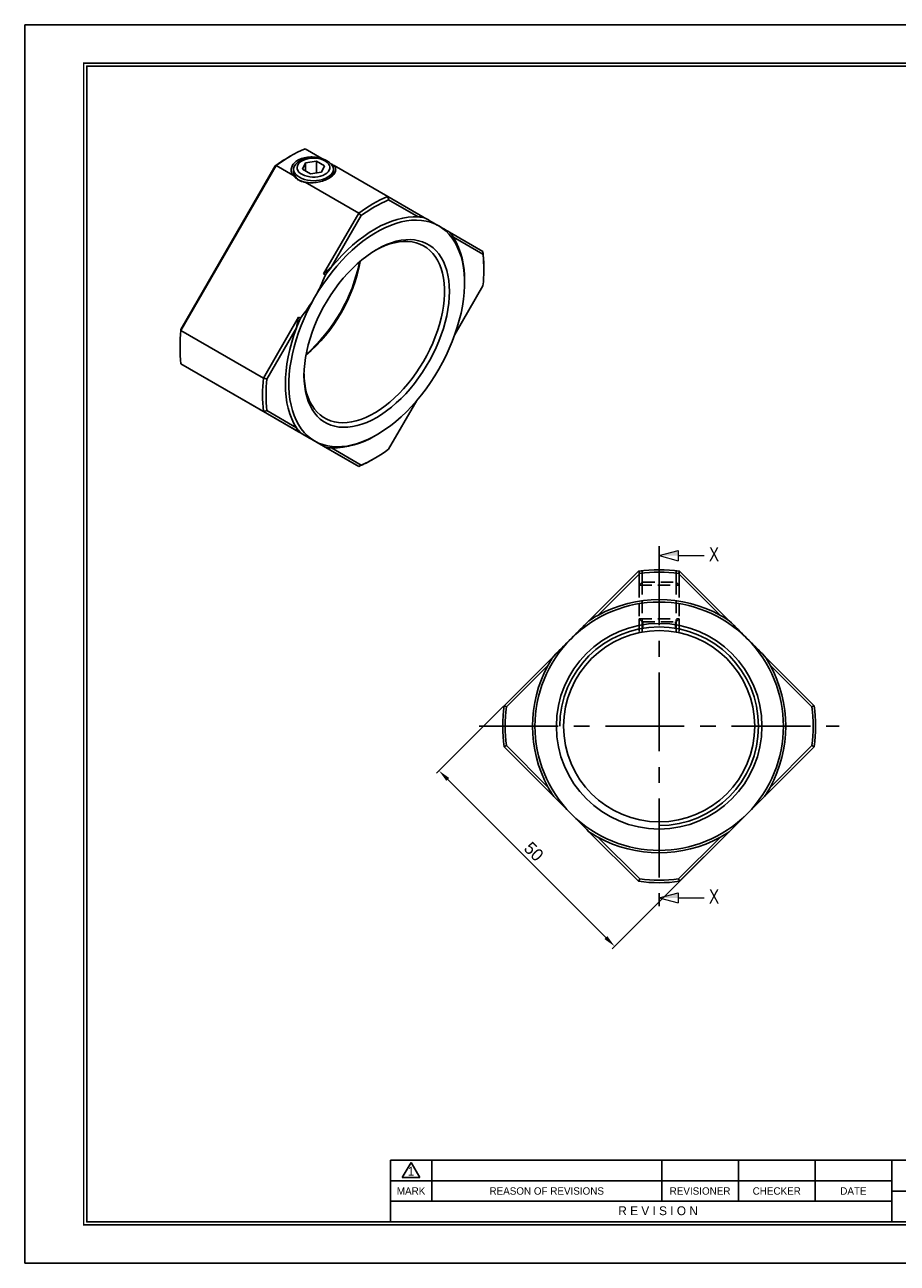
# Model space of a CAD drawing. Header units: millimetres. Extents: x 0 to 353, y 0 to 249.
# Tile 1 of 2: x 0 to 176, y 0 to 249. Entities that reach past the tile are written whole.
import ezdxf
from ezdxf.enums import TextEntityAlignment as Align

# ---------------------------------------------------------------- set-up
doc = ezdxf.new("R2010")
doc.units = ezdxf.units.MM
doc.linetypes.add('CENTER', pattern=[50.8, 31.75, -6.35, 6.35, -6.35])
doc.linetypes.add('DASHED', pattern=[0.75, 0.5, -0.25])
doc.layers.get('0').update_dxf_attribs({"linetype": 'CONTINUOUS'})
doc.layers.get('DEFPOINTS').update_dxf_attribs({"linetype": 'CONTINUOUS'})
for name, color, linetype in [('center', 1, 'CENTER'), ('hidden', 2, 'DASHED'), ('L1', 7, 'CONTINUOUS'), ('OUTLINE', 7, 'CONTINUOUS')]:
    doc.layers.add(name, color=color, linetype=linetype)
doc.dimstyles.get("Standard").update_dxf_attribs({"dimtxt": 2.5, "dimasz": 2.5, "dimexe": 0.7, "dimexo": 0, "dimgap": 0.7, "dimtad": 1, "dimdec": 3, "dimzin": 11, "dimdsep": 46, "dimtxsty": 'Standard', "dimcen": 0, "dimclrd": 5, "dimclre": 5, "dimclrt": 3, "dimadec": 0, "dimazin": 0, "dimtfac": 0.6, "dimtdec": 3, "dimtmove": 0, "dimatfit": 3, "dimfxl": 0, "dimtolj": 1, "dimtzin": 11, "dimarcsym": 0})

# ---------------------------------------------------------------- blocks, each defined once
blk = doc.blocks.new('표제란')
at = {"layer": 'L1', "color": 0}
for p, q in [((297, 210), (0, 210)), ((0, 210), (0, 0)), ((0, 0), (297, 0))]:
    blk.add_line(p, q, dxfattribs=at)
at = {"layer": 'L1'}
for p, q in [((160, 17.5), (62, 17.5)), ((62, 17.5), (62, 7)), ((64, 14.51), (65.5, 17.1)), ((65.5, 17.1), (67, 14.51)), ((69, 17.5), (69, 10.5)), ((108, 17.5), (108, 10.5)), ((121, 17.5), (121, 10.5)), ((134, 17.5), (134, 10.5)), ((147, 17.5), (147, 7)), ((147, 14), (62, 14)), ((64, 14.51), (67, 14.51)), ((147, 10.5), (62, 10.5)), ((147, 12.2), (160, 12.2))]:
    blk.add_line(p, q, dxfattribs=at)
at = {"layer": 'L1', "const_width": 0.25}
blk.add_lwpolyline([(290.5, 6.5), (290.5, 203.5), (10, 203.5), (10, 6.5)], close=True, dxfattribs=at)
at = {"layer": 'L1'}
blk.add_lwpolyline([(290, 7), (290, 203), (10.5, 203), (10.5, 7)], close=True, dxfattribs=at)
for s, height, p in [('1', 1.5, (65.5, 15.61)), ('MARK', 1.25, (65.5, 12.25)), ('REASON OF REVISIONS', 1.25, (88.5, 12.25)), ('REVISIONER', 1.25, (114.5, 12.25)), ('CHECKER', 1.25, (127.5, 12.25)), ('DATE', 1.25, (140.5, 12.25)), ('R E V I S I O N', 1.5, (107.38, 8.9))]:
    blk.add_text(s, height=height, dxfattribs=at).set_placement(p, align=Align.MIDDLE_CENTER)
for tag, p in [('필렛', (179.25, 10.9)), ('모따기', (179.25, 8.3))]:
    blk.add_attdef(tag, text='', height=1.15, dxfattribs=at).set_placement(p, align=Align.MIDDLE_LEFT)
at = {"layer": 'OUTLINE', "ltscale": 0.5}
for tag, p, height in [('TITLE', (237.17, 24.41), 2.5), ('도번', (251.18, 15.64), 2.5), ('SCALE', (253.78, 9.55), 1.2), ('DATE', (277.02, 9.51), 1.2)]:
    blk.add_attdef(tag, p, '', height=height, dxfattribs=at)
blk = doc.blocks.new('*D26')
at = {"layer": 'DEFPOINTS', "color": 0, "ltscale": 0.5}
for p in [(110.04, 125.8), (145.39, 90.44), (118.76, 63.8)]:
    blk.add_point(p, dxfattribs=at)
at = {"layer": 'OUTLINE', "color": 5, "lineweight": -2, "ltscale": 0.5}
for p, q in [((110.04, 125.8), (82.91, 98.66)), ((85.17, 97.39), (116.99, 65.57)), ((145.39, 90.44), (118.26, 63.31))]:
    blk.add_line(p, q, dxfattribs=at)
at = {"layer": 'OUTLINE', "color": 5, "ltscale": 0.5}
for points in [[(85.46, 97.69), (84.88, 97.1), (83.4, 99.16)], [(117.28, 65.87), (116.69, 65.28), (118.76, 63.8)]]:
    blk.add_solid(points, dxfattribs=at)
at = {"layer": 'OUTLINE', "color": 3, "ltscale": 0.5, "insert": (102.48, 82.88), "char_height": 2.5, "attachment_point": 5, "rotation": 314.9999}
blk.add_mtext('\\A1;50', dxfattribs=at)

msp = doc.modelspace()

# ---------------------------------------------------------------- linework, layer by layer
at = {"layer": 'center', "ltscale": 0.5}
for p, q in [((127.7163, 144.3433), (127.7163, 71.8933)), ((91.4913, 108.1183), (163.9413, 108.1183))]:
    msp.add_line(p, q, dxfattribs=at)
at = {"layer": 'hidden', "color": 5, "ltscale": 5}
for p, q in [((123.7163, 136.5183), (123.7163, 139.3504)), ((131.7163, 136.5183), (131.7163, 139.3504)), ((123.7163, 129.7183), (123.7163, 126.9481)), ((131.7163, 129.7183), (131.7163, 126.9481))]:
    msp.add_line(p, q, dxfattribs=at)
at = {"layer": 'hidden', "ltscale": 5}
for p, q in [((124.3163, 137.1183), (124.3163, 139.425)), ((131.1163, 137.1183), (131.1163, 139.425)), ((124.3163, 137.1183), (123.7163, 136.5183)), ((123.7163, 136.5183), (131.7163, 136.5183)), ((123.7163, 136.5183), (123.7163, 129.7183)), ((124.3163, 137.1183), (131.1163, 137.1183)), ((124.3163, 137.1183), (124.3163, 129.1183)), ((131.1163, 137.1183), (131.7163, 136.5183)), ((131.1163, 137.1183), (131.1163, 129.1183)), ((131.7163, 136.5183), (131.7163, 129.7183)), ((123.7163, 129.7183), (124.3163, 129.1183)), ((123.7163, 129.7183), (131.7163, 129.7183)), ((131.1163, 129.1183), (131.7163, 129.7183)), ((124.3163, 129.1183), (124.3163, 127.0656)), ((124.3163, 129.1183), (131.1163, 129.1183)), ((124.4163, 129.1183), (124.4163, 127.8441)), ((131.0163, 129.1183), (131.0163, 127.8441)), ((131.1163, 129.1183), (131.1163, 127.0656))]:
    msp.add_line(p, q, dxfattribs=at)
at = {"layer": 'OUTLINE'}
for p, q in [((53.5244, 222.9143), (53.171, 222.7102)), ((56.4462, 224.3793), (59.7928, 222.4474)), ((31.4278, 188.0248), (50.4212, 220.9223)), ((50.61, 221.0101), (31.4462, 187.8175)), ((53.9568, 219.078), (50.61, 221.0101)), ((54.1243, 220.2642), (54.1243, 219.6382)), ((55.8936, 220.2447), (56.4913, 221.5324)), ((57.5265, 219.3019), (55.8936, 220.2447)), ((56.4913, 221.5324), (58.722, 221.8775)), ((56.4913, 219.8996), (56.4913, 221.5324)), ((59.7573, 219.647), (57.5265, 219.3019)), ((58.722, 221.8775), (60.355, 220.9348)), ((58.722, 221.8775), (58.722, 219.4869)), ((60.355, 220.9348), (59.7573, 219.647)), ((62.1243, 219.6605), (62.1243, 220.2642)), ((62.2932, 221.0039), (73.0632, 214.7865)), ((56.3064, 217.6653), (55.9815, 217.7567)), ((67.227, 211.4173), (56.4571, 217.6347)), ((73.0632, 214.7865), (80.1326, 210.7041)), ((73.2519, 214.1002), (79.2131, 210.6578)), ((60.1575, 199.1728), (67.227, 211.4173)), ((61.7842, 200.5963), (67.7453, 210.9213)), ((80.4862, 210.5), (80.1326, 210.7041)), ((85.5112, 207.5981), (92.227, 203.7199)), ((86.2842, 206.5744), (92.2453, 203.132)), ((92.4189, 200.0528), (92.4189, 200.461)), ((60.5111, 198.9686), (60.1575, 199.1728)), ((88.5299, 197.3995), (88.5299, 197.8077)), ((92.2453, 196.7732), (86.5858, 186.9706)), ((48.0632, 178.2247), (55.1326, 190.4693)), ((55.4862, 190.2652), (55.1326, 190.4693)), ((31.4462, 187.8175), (48.0632, 178.2247)), ((48.7519, 178.0238), (54.7131, 188.3488)), ((31.2542, 184.7452), (31.2542, 184.337)), ((48.0632, 171.4853), (31.4462, 181.078)), ((31.4462, 181.078), (50.61, 170.0114)), ((78.9115, 173.6783), (73.2519, 163.8756)), ((55.1326, 167.4028), (48.0632, 171.4853)), ((54.7131, 168.2225), (48.7519, 171.665)), ((50.61, 170.0114), (67.227, 160.4186)), ((55.4862, 167.1987), (55.1326, 167.4028)), ((70.5016, 166.5784), (70.8551, 166.7825)), ((60.5111, 164.297), (60.1575, 164.5011)), ((67.227, 160.4186), (60.1575, 164.5011)), ((67.7453, 160.6967), (61.7842, 164.1392)), ((70.1487, 161.8836), (70.5022, 162.0878)), ((113.5918, 129.3491), (123.5894, 139.3468)), ((115.3921, 130.4424), (123.8225, 138.8728)), ((131.61, 138.8728), (140.0404, 130.4424)), ((131.8431, 139.3468), (141.8408, 129.3491)), ((96.4878, 112.2451), (106.4854, 122.2428)), ((148.9471, 122.2428), (158.9448, 112.2451)), ((96.9618, 112.012), (105.3921, 120.4424)), ((150.0404, 120.4424), (158.4708, 112.012)), ((106.4854, 93.9938), (96.4878, 103.9914)), ((105.3921, 95.7941), (96.9618, 104.2245)), ((158.9448, 103.9914), (148.9471, 93.9938)), ((158.4708, 104.2245), (150.0404, 95.7941)), ((123.5894, 76.8898), (113.5918, 86.8874)), ((123.8225, 77.3638), (115.3921, 85.7941)), ((140.0404, 85.7941), (131.61, 77.3638)), ((141.8408, 86.8874), (131.8431, 76.8898))]:
    msp.add_line(p, q, dxfattribs=at)
at = {"layer": 'OUTLINE', "lineweight": 9}
for p, q in [((127.7163, 142.4639), (131.5127, 143.4812)), ((127.7163, 142.4639), (131.5127, 141.4467)), ((131.5127, 143.4812), (131.5127, 141.4467)), ((131.5127, 142.4639), (136.7707, 142.4639)), ((127.7163, 73.5637), (131.5127, 74.581)), ((127.7163, 73.5637), (131.5127, 72.5465)), ((131.5127, 74.581), (131.5127, 72.5465)), ((131.5127, 73.5637), (136.7707, 73.5637))]:
    msp.add_line(p, q, dxfattribs=at)
at = {"layer": 'OUTLINE', "flags": 128}
for points in [[(55.2958, 221.897), (55.7731, 222.1323), (56.3083, 222.3217), (56.8882, 222.4603), (57.4985, 222.5449), (58.1243, 222.5733), (58.75, 222.5449), (59.3603, 222.4603), (59.9402, 222.3217), (60.4754, 222.1323), (60.9527, 221.897), (61.3603, 221.6215), (61.6883, 221.3125), (61.9285, 220.9778), (62.075, 220.6254), (62.1243, 220.2642), (62.075, 219.903), (61.9285, 219.5506), (61.6883, 219.2159), (61.3603, 218.9069), (60.9527, 218.6314), (60.4754, 218.396), (59.9402, 218.2067), (59.3603, 218.0681), (58.75, 217.9835), (58.1243, 217.955), (57.4985, 217.9835), (56.8882, 218.0681), (56.3083, 218.2067), (55.7731, 218.396), (55.2958, 218.6314), (54.8882, 218.9069), (54.5602, 219.2159), (54.32, 219.5506), (54.1735, 219.903), (54.1243, 220.2642), (54.1735, 220.6254), (54.32, 220.9778), (54.5602, 221.3125), (54.8882, 221.6215), (55.2958, 221.897)], [(60.4644, 219.2388), (60.0353, 219.0299), (59.5512, 218.8659), (59.026, 218.7515), (58.4749, 218.6899), (57.9137, 218.683), (57.3585, 218.731), (56.8254, 218.8325), (56.3296, 218.9845), (55.8855, 219.1826), (55.5058, 219.4213), (55.2014, 219.6936), (54.9811, 219.9916), (54.8512, 220.3069), (54.8155, 220.6303), (54.875, 220.9525), (55.0279, 221.2643), (55.2699, 221.5567), (55.5941, 221.8212), (55.991, 222.0504), (56.4493, 222.2375), (56.9558, 222.3772), (57.4958, 222.4655), (58.054, 222.4998), (58.6142, 222.4792), (59.1603, 222.4042), (59.6766, 222.277), (60.1482, 222.1013), (60.5616, 221.8821), (60.9049, 221.6257), (61.1682, 221.3395), (61.344, 221.0318), (61.4271, 220.7113), (61.4151, 220.3873), (61.3086, 220.0692), (61.1104, 219.766), (60.8263, 219.4865), (60.4644, 219.2388)], [(83.3522, 208.845), (82.5426, 209.2555), (81.687, 209.579), (80.7885, 209.8141), (79.8509, 209.96), (78.8777, 210.016), (77.8728, 209.9819), (76.8403, 209.8579), (75.7841, 209.6445), (74.7084, 209.3425), (73.6176, 208.953), (72.5158, 208.4777), (71.4075, 207.9184), (70.2969, 207.2773), (69.1886, 206.5569), (68.0868, 205.7601), (66.9959, 204.8901), (65.9203, 203.9502), (64.8641, 202.9442), (63.8315, 201.876), (62.8267, 200.7499), (61.8535, 199.5703), (60.9159, 198.3419), (60.0174, 197.0694), (59.1617, 195.758), (58.3522, 194.4128)], [(79.2131, 210.6578), (78.2011, 210.6715), (77.1585, 210.5926), (76.0895, 210.4216), (74.9982, 210.1591), (73.8891, 209.8061), (72.7664, 209.3641), (71.6348, 208.8348), (70.4986, 208.2203), (69.3625, 207.523), (68.2308, 206.7458), (67.1082, 205.8916), (65.999, 204.964), (64.9078, 203.9665), (63.8387, 202.9033), (62.7961, 201.7783), (61.7842, 200.5963)], [(83.3522, 179.9759), (84.1124, 181.3496), (84.8203, 182.7464), (85.473, 184.1607), (86.0681, 185.587), (86.6031, 187.0196), (87.0759, 188.453), (87.4848, 189.8813), (87.8279, 191.2991), (88.1041, 192.7006), (88.3122, 194.0805), (88.4514, 195.4331), (88.5211, 196.7532), (88.5211, 198.0357), (88.4514, 199.2753), (88.3122, 200.4672), (88.1041, 201.6068), (87.8279, 202.6895), (87.4848, 203.711), (87.0759, 204.6673), (86.6031, 205.5547), (86.0681, 206.3697), (85.473, 207.1089), (84.8203, 207.7696), (84.1124, 208.349), (83.3522, 208.845)], [(85.4893, 195.6442), (85.4552, 194.471), (85.353, 193.264), (85.1831, 192.0286), (84.9465, 190.7707), (84.6442, 189.4961), (84.2775, 188.2107), (83.8483, 186.9207), (83.3584, 185.6319), (82.8103, 184.3504), (82.2064, 183.0821), (81.5495, 181.833), (80.8428, 180.609), (80.0895, 179.4156), (79.2931, 178.2585), (78.4574, 177.143), (77.5862, 176.0745), (76.6836, 175.0577), (75.7539, 174.0976), (74.8012, 173.1985), (73.8302, 172.3647), (72.8453, 171.6), (71.8511, 170.908), (70.8522, 170.292), (69.8533, 169.7548), (68.8591, 169.2988), (67.8742, 168.9263), (66.9031, 168.639), (65.9505, 168.4382), (65.0207, 168.3249), (64.1182, 168.2995), (63.247, 168.3623), (62.4113, 168.5128), (61.6149, 168.7504), (60.8616, 169.074), (60.1549, 169.4822), (59.498, 169.9729), (58.8941, 170.5439), (58.346, 171.1925), (57.8561, 171.9157), (57.4269, 172.7102), (57.0602, 173.5722), (56.7579, 174.4977), (56.5212, 175.4824), (56.3514, 176.5217), (56.2492, 177.6108), (56.2151, 178.7446), (56.2492, 179.9177), (56.3514, 181.1248), (56.5212, 182.3602), (56.7579, 183.6181), (57.0602, 184.8927), (57.4269, 186.178), (57.8561, 187.4681), (58.346, 188.7569), (58.8941, 190.0384), (59.498, 191.3067), (60.1549, 192.5557), (60.8616, 193.7798), (61.6149, 194.9732), (62.4113, 196.1303), (63.247, 197.2457), (64.1182, 198.3143), (65.0207, 199.331), (65.9505, 200.2912), (66.9031, 201.1903), (67.8742, 202.0241), (68.8591, 202.7888), (69.8533, 203.4807), (70.8522, 204.0968), (71.8511, 204.634), (72.8453, 205.0899), (73.8302, 205.4624), (74.8012, 205.7497), (75.7539, 205.9505), (76.6836, 206.0639), (77.5862, 206.0892), (78.4574, 206.0265), (79.2931, 205.876), (80.0895, 205.6383), (80.8428, 205.3147), (81.5495, 204.9066), (82.2064, 204.4159), (82.8103, 203.8449), (83.3584, 203.1963), (83.8483, 202.4731), (84.2775, 201.6786), (84.6442, 200.8166), (84.9465, 199.8911), (85.1831, 198.9064), (85.353, 197.867), (85.4552, 196.778), (85.4893, 195.6442)], [(70.6002, 203.9488), (70.6013, 203.9494), (71.5763, 204.4539), (72.5454, 204.8775), (73.5041, 205.2182), (74.4479, 205.4743), (75.3721, 205.6447), (76.2724, 205.7286), (77.1446, 205.7254), (77.9843, 205.6354), (78.7878, 205.4588), (79.5511, 205.1965), (80.2705, 204.8498), (80.9428, 204.4204), (81.5645, 203.9102), (82.1329, 203.3217), (82.6451, 202.6577), (83.0988, 201.9214), (83.4918, 201.1163), (83.8222, 200.2461), (84.0884, 199.3152), (84.2892, 198.3278), (84.4236, 197.2888), (84.4909, 196.203), (84.4909, 195.0757), (84.4236, 193.9121), (84.2892, 192.7179), (84.0884, 191.4988), (83.8222, 190.2604), (83.4918, 189.0089), (83.0988, 187.75), (82.6451, 186.4899), (82.1329, 185.2345), (81.5645, 183.9898), (80.9428, 182.7617), (80.2705, 181.5561), (79.5511, 180.3787), (78.7878, 179.2352), (77.9843, 178.131), (77.1446, 177.0713), (76.2724, 176.0612), (75.3721, 175.1056), (74.4479, 174.2089), (73.5041, 173.3754), (72.5454, 172.6092), (71.5763, 171.9138), (70.6013, 171.2927), (69.6252, 170.7486), (68.6526, 170.2843), (67.6881, 169.9019), (66.7363, 169.6033), (65.8017, 169.3899), (64.8889, 169.2627), (64.0022, 169.2224), (63.1457, 169.269), (62.3236, 169.4024), (61.5397, 169.622), (60.7979, 169.9266), (60.1017, 170.3149), (59.4543, 170.785), (58.8589, 171.3347), (58.3182, 171.9613), (57.835, 172.6619), (57.4114, 173.4331), (57.0495, 174.2712), (56.751, 175.1722), (56.5174, 176.132), (56.3497, 177.1458), (56.2488, 178.2088), (56.2172, 179.034)], [(58.3522, 194.4128), (57.592, 193.0391), (56.8841, 191.6424), (56.2313, 190.228), (55.6363, 188.8017), (55.1013, 187.3691), (54.6284, 185.9358), (54.2196, 184.5074), (53.8764, 183.0897), (53.6003, 181.6881), (53.3922, 180.3083), (53.253, 178.9557), (53.1832, 177.6355), (53.1832, 176.3531), (53.253, 175.1135), (53.3922, 173.9215), (53.6003, 172.782), (53.8764, 171.6993), (54.2196, 170.6778), (54.6284, 169.7214), (55.1013, 168.834), (55.6363, 168.0191), (56.2313, 167.2798), (56.8841, 166.6192), (57.592, 166.0397), (58.3522, 165.5437)], [(54.7131, 188.3488), (54.1954, 186.8814), (53.7424, 185.4159), (53.3561, 183.9584), (53.0379, 182.5145), (52.789, 181.0901), (52.6106, 179.6907), (52.5032, 178.322), (52.4674, 176.9893), (52.5032, 175.698), (52.6106, 174.4532), (52.789, 173.2598), (53.0379, 172.1226), (53.3561, 171.0462), (53.7424, 170.0347), (54.1954, 169.0923), (54.7131, 168.2225)], [(58.3522, 165.5437), (59.1617, 165.1332), (60.0174, 164.8098), (60.9159, 164.5746), (61.8535, 164.4288), (62.8267, 164.3728), (63.8315, 164.4068), (64.8641, 164.5308), (65.9203, 164.7443), (66.9959, 165.0463), (68.0868, 165.4358), (69.1886, 165.9111), (70.2969, 166.4704), (71.4075, 167.1115), (72.5158, 167.8318), (73.6176, 168.6286), (74.7084, 169.4987), (75.7841, 170.4385), (76.8403, 171.4445), (77.8728, 172.5127), (78.8777, 173.6388), (79.8509, 174.8184), (80.7885, 176.0469), (81.687, 177.3193), (82.5426, 178.6307), (83.3522, 179.9759)]]:
    msp.add_lwpolyline(points, dxfattribs=at)
at = {"layer": 'OUTLINE'}
for radius in [20.7, 19.25]:
    msp.add_circle((127.7163, 108.1183), radius, dxfattribs=at)
for centre, radius, start, end in [((69.2181, 195.021), 32.0031, 120.094327, 125.968871), ((68.2461, 197.1995), 29.6307, 113.467793, 126.526831), ((84.8631, 187.6067), 29.6307, 113.467793, 126.526831), ((84.9933, 187.4026), 29.1655, 113.739432, 126.255191), ((78.6243, 200.6922), 9.9829, 79.251072, 86.618645), ((77.9456, 201.0819), 9.9849, 33.372732, 40.739315), ((72.6398, 198.4083), 15.9014, 357.835465, 30.900441), ((65.5985, 200.5161), 26.8205, 359.882215, 6.860495), ((63.2466, 199.9526), 29.1725, 353.743136, 6.256864), ((35.6813, 207.4981), 32.3443, 310.302833, 349.702544), ((34.3132, 208.2879), 33.7498, 311.3894, 348.615976), ((93.9716, 174.109), 41.6846, 140.548715, 143.389243), ((93.7485, 173.716), 41.6879, 156.610621, 159.451001), ((60.8919, 184.4478), 29.6379, 173.47154, 186.52846), ((63.2621, 184.6953), 32.0079, 174.029248, 179.910719), ((77.5089, 174.855), 29.6379, 173.47154, 186.52846), ((77.7507, 174.8444), 29.1725, 173.743136, 186.256864), ((63.0516, 173.7151), 9.9849, 213.372732, 220.739315), ((61.9276, 180.4235), 16.285, 269.4953, 301.768913), ((62.373, 174.1047), 9.9829, 259.251072, 266.618645), ((56.004, 187.3944), 29.1655, 293.739432, 306.255191), ((56.6205, 185.2179), 26.9722, 293.156071, 300.103342), ((127.7163, 108.1183), 31.5, 82.471995, 97.528005), ((127.7163, 108.1183), 31, 82.784333, 97.215667), ((127.7163, 108.1183), 25, 45, 135), ((127.7163, 108.1183), 25.5, 61.098934, 118.901066), ((127.7163, 108.1183), 25.5, 118.901066, 123.635123), ((127.7163, 108.1183), 25.5, 56.364877, 61.098934), ((127.7163, 108.1183), 25, 135, 225), ((127.7163, 108.1183), 25, 315, 45), ((127.7163, 108.1183), 25.5, 146.364877, 151.098934), ((127.7163, 108.1183), 25.5, 28.901066, 33.635123), ((127.7163, 108.1183), 25.5, 151.098934, 208.901066), ((127.7163, 108.1183), 25.5, 331.098934, 28.901066), ((127.7163, 108.1183), 31.5, 172.471995, 187.528005), ((127.7163, 108.1183), 31.5, 352.471995, 7.528005), ((127.7163, 108.1183), 31, 172.784333, 187.215667), ((127.7163, 108.1183), 31, 352.784333, 7.215667), ((127.7163, 108.1183), 25.5, 208.901066, 213.635123), ((127.7163, 108.1183), 25.5, 326.364877, 331.098934), ((127.7163, 108.1183), 25, 225, 315), ((127.7163, 108.1183), 25.5, 236.364877, 241.098934), ((127.7163, 108.1183), 25.5, 241.098934, 298.901066), ((127.7163, 108.1183), 25.5, 298.901066, 303.635123), ((127.7163, 108.1183), 31, 262.784333, 277.215667), ((127.7163, 108.1183), 31.5, 262.471995, 277.528005)]:
    msp.add_arc(centre, radius, start, end, dxfattribs=at)
at = {"layer": 'OUTLINE', "color": 5}
msp.add_arc((127.7163, 108.1183), 20, 270, 180, dxfattribs=at)
at = {"layer": 'OUTLINE'}
for major_axis, ratio, start_param, end_param in [((-8.8958, 33.1964), 0.31782851, 6.17374019, 6.25636507), ((30.781, -17.7724), 0.71743422, 2.86063008, 2.94325496), ((30.781, -17.7724), 0.71743422, 3.339964, 3.42258888), ((33.1971, 8.896), 0.31788816, 3.16833163, 3.25095651)]:
    msp.add_ellipse((87.8227, 177.3975), major_axis=major_axis, ratio=ratio, start_param=start_param, end_param=end_param, dxfattribs=at)
for points, knots in [([(59.7926, 222.4471), (59.3855, 222.558), (58.9648, 222.6385), (58.0947, 222.73), (57.6633, 222.7383), (56.8108, 222.6789), (56.4051, 222.6117), (55.8328, 222.4534), (55.6475, 222.3905), (55.2989, 222.2477), (55.1343, 222.1675), (54.6699, 221.8994), (54.4114, 221.6915), (53.9941, 221.2202), (53.8434, 220.9658), (53.6593, 220.4267), (53.6287, 220.1518), (53.6807, 219.7406), (53.7147, 219.6029), (53.8132, 219.3357), (53.8776, 219.2052), (53.9573, 219.0782)], [0, 0, 0, 0, 0.125, 0.125, 0.25, 0.25, 0.375, 0.375, 0.4375, 0.4375, 0.5, 0.5, 0.625, 0.625, 0.75, 0.75, 0.875, 0.875, 0.9375, 0.9375, 1, 1, 1, 1]), ([(60.2173, 222.2023), (60.1693, 222.23), (60.0328, 222.3088), (59.8871, 222.3929), (59.7927, 222.4474)], [0, 0, 0, 0, 0.35174794, 1, 1, 1, 1]), ([(55.8458, 217.8021), (55.6777, 217.8703), (55.3338, 218.0099), (54.9025, 218.3063), (54.5482, 218.6535), (54.2954, 219.0435), (54.1463, 219.434), (54.1361, 219.6982), (54.1316, 219.818)], [0, 0, 0, 0, 0.16310325, 0.33375309, 0.50938926, 0.67966081, 0.85474436, 1, 1, 1, 1]), ([(56.4573, 217.635), (56.8642, 217.5622), (57.2846, 217.5289), (58.1541, 217.5392), (58.5852, 217.5835), (59.4369, 217.737), (59.8424, 217.8439), (60.6053, 218.1102), (60.9616, 218.2704), (61.5797, 218.6277), (61.8375, 218.8207), (62.2538, 219.236), (62.4043, 219.4502), (62.5888, 219.8949), (62.6197, 220.1172), (62.5683, 220.4526), (62.5345, 220.5654), (62.4364, 220.7866), (62.3722, 220.8958), (62.2927, 221.0038)], [0, 0, 0, 0, 0.125, 0.125, 0.25, 0.25, 0.375, 0.375, 0.5, 0.5, 0.625, 0.625, 0.75, 0.75, 0.875, 0.875, 0.9375, 0.9375, 1, 1, 1, 1]), ([(62.1209, 219.8175), (62.1129, 219.7119), (62.0963, 219.49), (61.9316, 219.1593), (61.6619, 218.8282), (61.3253, 218.5461), (61.0296, 218.3571), (60.7387, 218.1938), (60.5403, 218.1065), (60.3863, 218.0388)], [0, 0, 0, 0, 0.16059443, 0.33749372, 0.50961113, 0.68683495, 0.81107133, 0.85333362, 1, 1, 1, 1]), ([(62.293, 221.004), (62.1734, 221.0731), (61.9574, 221.1978), (61.7026, 221.3448), (61.5888, 221.4105)], [0, 0, 0, 0, 0.55337395, 1, 1, 1, 1]), ([(53.9571, 219.0783), (54.1174, 218.8854), (54.2899, 218.7076), (54.6624, 218.3857), (54.8635, 218.2414), (55.2851, 217.9983), (55.5065, 217.8986), (55.9685, 217.7381), (56.2101, 217.6773), (56.4572, 217.6351)], [0, 0, 0, 0, 0.25, 0.25, 0.5, 0.5, 0.75, 0.75, 1, 1, 1, 1])]:
    msp.add_open_spline(points, degree=3, knots=knots, dxfattribs=at)
for points in [[(50.4212, 220.9223), (50.4842, 220.9518), (50.5472, 220.9811), (50.61, 221.0101)], [(73.0632, 214.7865), (73.126, 214.5578), (73.1889, 214.329), (73.2519, 214.1002)], [(67.7453, 210.9213), (67.5727, 211.0869), (67.3999, 211.2522), (67.227, 211.4173)], [(83.3522, 208.845), (82.5064, 209.3334), (81.5468, 209.8875), (80.4862, 210.5)], [(85.5111, 207.5982), (84.9128, 207.9438), (84.198, 208.3566), (83.3522, 208.845)], [(92.2453, 203.132), (92.2393, 203.3278), (92.2332, 203.5238), (92.227, 203.7199)], [(60.5111, 198.9686), (59.9128, 197.3984), (59.198, 195.8778), (58.3522, 194.4128)], [(58.3522, 194.4128), (57.5064, 192.9479), (56.5468, 191.5685), (55.4862, 190.2652)], [(31.4462, 187.8175), (31.4399, 187.8864), (31.4338, 187.9555), (31.4278, 188.0248)], [(48.7519, 178.0238), (48.5223, 178.0905), (48.2927, 178.1575), (48.0632, 178.2247)], [(48.7519, 171.665), (48.5223, 171.6052), (48.2927, 171.5452), (48.0632, 171.4853)], [(55.4862, 167.1987), (56.5468, 166.5863), (57.5064, 166.0322), (58.3522, 165.5437)], [(58.3522, 165.5437), (59.198, 165.0553), (59.9128, 164.6425), (60.5111, 164.297)], [(67.227, 160.4186), (67.3999, 160.5113), (67.5727, 160.604), (67.7453, 160.6967)], [(123.8225, 138.8728), (123.745, 139.0309), (123.6673, 139.1889), (123.5894, 139.3468)], [(131.8431, 139.3468), (131.7652, 139.1889), (131.6875, 139.0309), (131.61, 138.8728)], [(113.5918, 129.3491), (112.4186, 128.176), (111.2347, 126.992), (110.0386, 125.7959)], [(145.3939, 125.7959), (144.1978, 126.992), (143.0139, 128.176), (141.8408, 129.3491)], [(110.0386, 125.7959), (108.8425, 124.5998), (107.6585, 123.4159), (106.4854, 122.2428)], [(148.9471, 122.2428), (147.774, 123.4159), (146.59, 124.5998), (145.3939, 125.7959)], [(96.9618, 112.012), (96.8036, 112.0895), (96.6456, 112.1672), (96.4878, 112.2451)], [(158.4708, 112.012), (158.6289, 112.0895), (158.7869, 112.1672), (158.9448, 112.2451)], [(96.9618, 104.2245), (96.8036, 104.147), (96.6456, 104.0693), (96.4878, 103.9914)], [(158.9448, 103.9914), (158.7869, 104.0693), (158.6289, 104.147), (158.4708, 104.2245)], [(106.4854, 93.9938), (107.6585, 92.8206), (108.8425, 91.6367), (110.0386, 90.4406)], [(145.3939, 90.4406), (146.59, 91.6367), (147.774, 92.8206), (148.9471, 93.9938)], [(110.0386, 90.4406), (111.2347, 89.2445), (112.4186, 88.0605), (113.5918, 86.8874)], [(141.8408, 86.8874), (143.0139, 88.0605), (144.1978, 89.2445), (145.3939, 90.4406)], [(123.5894, 76.8898), (123.6673, 77.0476), (123.745, 77.2056), (123.8225, 77.3638)], [(131.61, 77.3638), (131.6875, 77.2056), (131.7652, 77.0476), (131.8431, 76.8898)]]:
    msp.add_open_spline(points, degree=3, dxfattribs=at)
at = {"layer": 'OUTLINE', "lineweight": 9}
for points in [[(127.7163, 142.4639), (131.5127, 143.4812), (131.5127, 142.4639)], [(127.7163, 73.5637), (131.5127, 74.581), (131.5127, 73.5637)]]:
    msp.add_solid(points, dxfattribs=at)

# ---------------------------------------------------------------- block references
at = {"layer": 'OUTLINE', "xscale": 1.187359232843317, "yscale": 1.187359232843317, "zscale": 1.187359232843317}
msp.add_blockref('표제란', (0, 0), dxfattribs=at)

# ---------------------------------------------------------------- texts
at = {"lineweight": 9, "width": 0.8}
for p in [(137.7491, 141.3204), (137.7491, 72.4201)]:
    msp.add_text('X', height=2.8473, dxfattribs=at).set_placement(p)

# ---------------------------------------------------------------- dimensions: what is measured, and where the dimension line sits
at = {"layer": 'OUTLINE', "ltscale": 0.5}
dim = msp.add_aligned_dim(p1=(110.0386, 125.7959), p2=(145.3939, 90.4405), distance=-37.6697, dimstyle='Standard', dxfattribs=at)
dim.commit()
dim.dimension.update_dxf_attribs({"geometry": '*D26', "text_midpoint": (102.4809, 82.883)})

doc.saveas('drawing.dxf')
